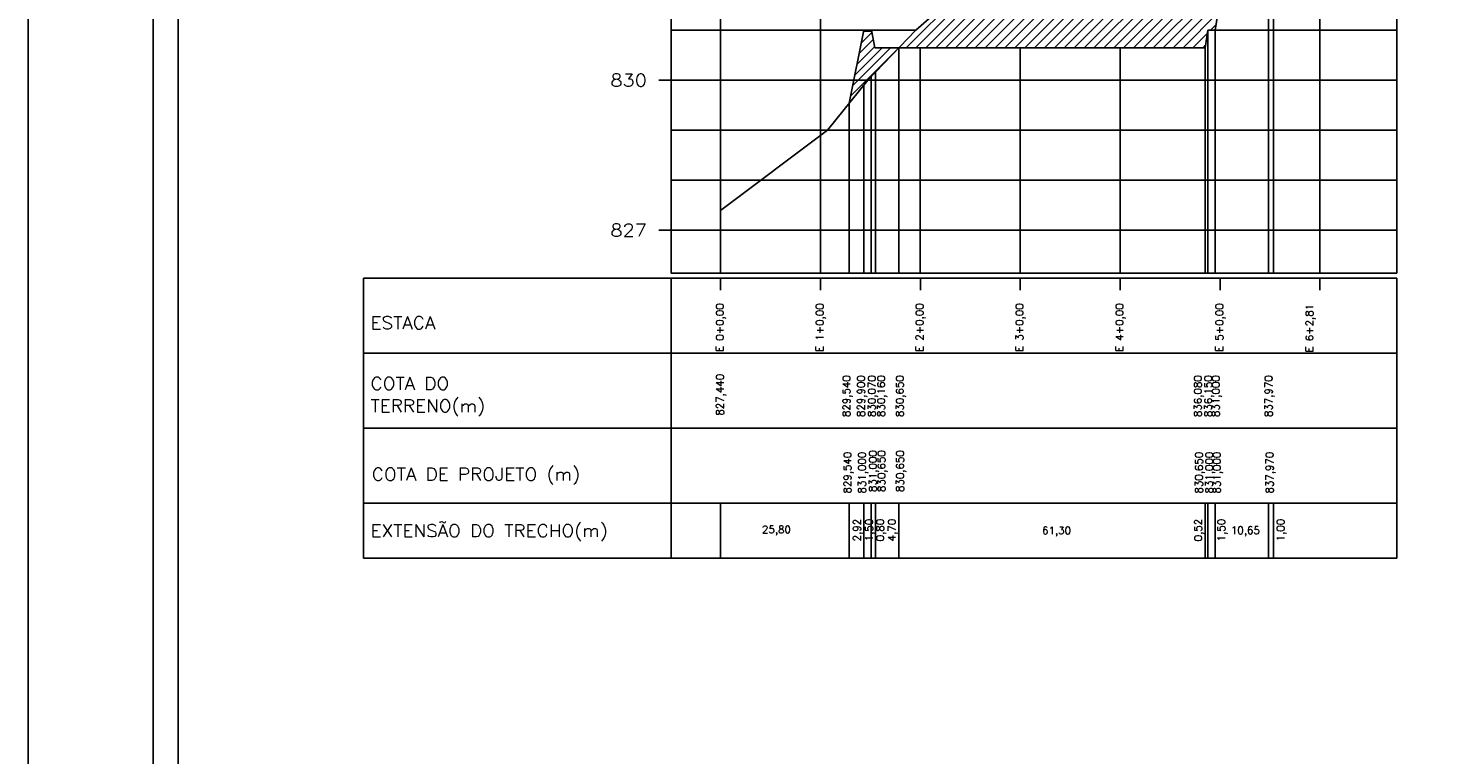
# Model space of a CAD drawing. Extents: x -1825 to 98, y 5678 to 6985.
# Tile 48 of 86: x -743 to -461, y 5981 to 6127. Entities that reach past the tile are written whole.
import ezdxf
from ezdxf.enums import TextEntityAlignment as Align

# ---------------------------------------------------------------- set-up
doc = ezdxf.new("R2010")
doc.units = 0
doc.header["$MEASUREMENT"] = 0
doc.linetypes.add('CONTINUO', pattern=[0])
for name, color, linetype in [('-ATERRO', 72, 'CONTINUOUS'), ('-CORTE', 51, 'CONTINUOUS'), ('BASE', 6, 'CONTINUOUS'), ('PADRÃO', 7, 'CONTINUOUS'), ('PG-CORTE', 4, 'CONTINUOUS'), ('PG-HETCH', 9, 'CONTINUOUS'), ('PG-LINE', 7, 'CONTINUOUS'), ('PG-MALHA', 7, 'CONTINUOUS'), ('PG-TXT-100', 3, 'CONTINUOUS'), ('PG-TXT-80', 2, 'CONTINUOUS')]:
    doc.layers.add(name, color=color, linetype=linetype)
doc.styles.add('ROMANS', font='romans.shx', dxfattribs={"height": 1.5})

msp = doc.modelspace()

# ---------------------------------------------------------------- hatches: boundary and pattern name
at = {"layer": '-ATERRO'}
h = msp.add_hatch(dxfattribs=at)
h.set_pattern_fill('_USER', color=256, scale=1.2, angle=45, style=0, pattern_type=0)
h.set_pattern_definition([(45, (0, 0), (-0.84852814, 0.84852814), [])])
h.paths.add_polyline_path([(-568.9, 6122.61), (-573.7, 6122.61), (-574.36, 6125.91), (-575.94, 6125.91), (-577.9, 6116.11), (-575.14, 6116.11)])
h.paths.add_polyline_path([(-575.14, 6116.11), (-577.9, 6116.11), (-578.82, 6111.52)])
at = {"layer": '-CORTE'}
h = msp.add_hatch(dxfattribs=at)
h.set_pattern_fill('_USER', color=256, scale=1.4, angle=45, style=0, pattern_type=0)
h.set_pattern_definition([(45, (0, 0), (-0.9899495, 0.9899495), [])])
h.paths.add_polyline_path([(-496.4, 6186.11), (-500.01, 6186.11), (-502.01, 6184.11), (-508.24, 6176.11), (-522.43, 6166.11), (-537.83, 6156.11), (-545.58, 6146.11), (-554.14, 6136.11), (-565.53, 6126.11), (-568.9, 6122.61), (-508.07, 6122.61), (-507.51, 6123.17), (-507.07, 6126.11), (-506.55, 6126.11), (-505.39, 6127.27)])
h.paths.add_polyline_path([(-504.1, 6158.86), (-502.98, 6158.86), (-502.98, 6161.14), (-504.1, 6161.14)], flags=24)
h.paths.add_polyline_path([(-503.41, 6166.17), (-499.69, 6166.17), (-499.69, 6168.45), (-503.41, 6168.45)], flags=24)

# ---------------------------------------------------------------- linework, layer by layer
at = {"layer": 'BASE', "color": 11, "linetype": 'CONTINUOUS'}
msp.add_line((-575.94, 6125.91), (-574.36, 6125.91), dxfattribs=at)
at = {"layer": 'PADRÃO', "color": 2}
msp.add_lwpolyline([(-743.17, 6272.22), (-743.17, 5678.22), (97.83, 5678.22), (97.83, 6272.22), (-743.17, 6272.22)], dxfattribs=at)
at = {"layer": 'PADRÃO', "color": 1}
msp.add_lwpolyline([(-718.17, 5688.22), (87.83, 5688.22), (87.83, 6262.22), (-718.17, 6262.22)], close=True, dxfattribs=at)
at = {"layer": 'PADRÃO', "color": 2}
msp.add_lwpolyline([(-713.17, 5693.22), (-92.17, 5693.22), (-92.17, 6257.22), (-713.17, 6257.22)], close=True, dxfattribs=at)
at = {"layer": 'PG-CORTE', "linetype": 'CONTINUOUS'}
for p, q in [((-494.92, 6195.79), (-505.57, 6126.11)), ((-575.9, 6126.11), (-578.82, 6111.52)), ((-575.9, 6126.11), (-574.4, 6126.11)), ((-574.4, 6126.11), (-573.7, 6122.61)), ((-507.07, 6126.11), (-507.6, 6122.61))]:
    msp.add_line(p, q, dxfattribs=at)
at = {"layer": 'PG-CORTE', "color": 11, "linetype": 'CONTINUOUS'}
msp.add_line((-575.9, 6126.11), (-574.4, 6126.11), dxfattribs=at)
at = {"layer": 'PG-CORTE', "linetype": 'CONTINUOUS'}
for points in [[(-507.07, 6126.11), (-505.11, 6126.11)], [(-573.7, 6122.61), (-507.6, 6122.61)]]:
    msp.add_lwpolyline(points, dxfattribs=at)
at = {"layer": 'PG-HETCH'}
for p, q in [((-506.55, 6126.11), (-505.39, 6127.27)), ((-508.07, 6122.61), (-507.51, 6123.17))]:
    msp.add_line(p, q, dxfattribs=at)
at = {"layer": 'PG-LINE', "color": 3, "linetype": 'CONTINUOUS'}
for p, q in [((-493.92, 6197.23), (-493.92, 6077.51)), ((-494.92, 6195.79), (-494.92, 6077.51)), ((-505.57, 6126.11), (-505.57, 6077.51)), ((-574.43, 6116.85), (-574.43, 6077.51)), ((-575.9, 6115.16), (-575.9, 6077.51)), ((-578.82, 6111.52), (-578.82, 6077.51)), ((-604.62, 6090.51), (-604.62, 6077.51)), ((-604.62, 6031.51), (-604.62, 6020.5)), ((-578.82, 6031.51), (-578.82, 6020.5)), ((-575.9, 6031.51), (-575.9, 6020.5)), ((-574.43, 6031.51), (-574.43, 6020.5)), ((-505.57, 6031.51), (-505.57, 6020.5)), ((-494.92, 6031.51), (-494.92, 6020.5)), ((-493.92, 6031.51), (-493.92, 6020.5))]:
    msp.add_line(p, q, dxfattribs=at)
at = {"layer": 'PG-LINE', "color": 3}
for p, q in [((-507.07, 6126.11), (-507.07, 6077.51)), ((-568.9, 6122.61), (-568.9, 6077.51)), ((-507.6, 6122.61), (-507.6, 6077.51)), ((-573.6, 6117.71), (-573.6, 6077.51)), ((-573.6, 6031.51), (-573.6, 6020.5)), ((-568.9, 6031.51), (-568.9, 6020.5)), ((-507.6, 6031.51), (-507.6, 6020.5)), ((-507.07, 6031.51), (-507.07, 6020.5))]:
    msp.add_line(p, q, dxfattribs=at)
at = {"layer": 'PG-LINE', "color": 6, "linetype": 'CONTINUOUS', "flags": 128}
msp.add_lwpolyline([(-604.62, 6090.05), (-583.16, 6106.11), (-575.14, 6116.11), (-565.53, 6126.11), (-554.14, 6136.11), (-545.58, 6146.11), (-537.83, 6156.11), (-522.43, 6166.11), (-508.24, 6176.11), (-500.45, 6186.11), (-494.73, 6196.11), (-487.47, 6206.11)], dxfattribs=at)
at = {"layer": 'PG-MALHA', "linetype": 'CONTINUO'}
for p, q in [((-604.62, 6236.11), (-604.62, 6077.61)), ((-584.62, 6236.11), (-584.62, 6077.51)), ((-484.62, 6236.11), (-484.62, 6077.51)), ((-564.62, 6122.61), (-564.62, 6077.51)), ((-544.62, 6122.61), (-544.62, 6077.51)), ((-524.62, 6122.61), (-524.62, 6077.51))]:
    msp.add_line(p, q, dxfattribs=at)
at = {"layer": 'PG-MALHA', "color": 4, "linetype": 'CONTINUO'}
for p, q in [((-469.26, 6077.51), (-469.26, 6236.11)), ((-676.05, 6076.51), (-676.05, 6020.5)), ((-469.26, 6020.5), (-469.26, 6076.51)), ((-676.05, 6020.5), (-469.26, 6020.5))]:
    msp.add_line(p, q, dxfattribs=at)
for points in [[(-614.49, 6236.11), (-614.49, 6077.51)], [(-614.49, 6077.51), (-469.26, 6077.51)], [(-676.05, 6076.51), (-469.26, 6076.51)], [(-614.49, 6076.51), (-614.49, 6020.5)], [(-676.05, 6061.51), (-469.26, 6061.51)], [(-676.05, 6046.51), (-469.26, 6046.51)], [(-676.05, 6031.51), (-469.26, 6031.51)]]:
    msp.add_lwpolyline(points, dxfattribs=at)
at = {"layer": 'PG-MALHA', "linetype": 'CONTINUO'}
for points in [[(-614.49, 6126.11), (-575.9, 6126.11)], [(-574.4, 6126.11), (-565.53, 6126.11)], [(-505.57, 6126.11), (-469.26, 6126.11)], [(-614.49, 6116.11), (-577.9, 6116.11)], [(-614.49, 6116.11), (-505.11, 6116.11)], [(-614.49, 6116.11), (-505.11, 6116.11)], [(-575.14, 6116.11), (-469.26, 6116.11)], [(-614.49, 6106.11), (-469.26, 6106.11)], [(-614.49, 6096.11), (-469.26, 6096.11)], [(-614.49, 6086.11), (-469.26, 6086.11)], [(-604.59, 6074.09), (-604.59, 6076.51)], [(-584.62, 6074.09), (-584.62, 6076.51)], [(-564.59, 6074.09), (-564.59, 6076.51)], [(-544.61, 6074.09), (-544.61, 6076.51)], [(-524.59, 6074.09), (-524.59, 6076.51)], [(-504.59, 6074.09), (-504.59, 6076.51)], [(-484.62, 6074.09), (-484.62, 6076.51)]]:
    msp.add_lwpolyline(points, dxfattribs=at)
at = {"layer": 'PG-MALHA', "color": 5, "linetype": 'CONTINUO'}
for points in [[(-616.96, 6116.11), (-614.49, 6116.11)], [(-616.96, 6086.11), (-614.49, 6086.11)]]:
    msp.add_lwpolyline(points, dxfattribs=at)

# ---------------------------------------------------------------- texts
at = {"layer": 'PG-TXT-100', "style": 'ROMANS', "width": 1.080702}
for s, p, p2 in [('830', (-626.66, 6114.86), (-619.33, 6114.86)), ('827', (-626.66, 6084.86), (-619.33, 6084.86))]:
    msp.add_text(s, height=2.5, dxfattribs=at).set_placement(p, p2, align=Align.FIT)
for s, p in [('ESTACA', (-674.65, 6066.33)), ('COTA DO', (-674.65, 6054.18)), ('TERRENO(m)', (-674.65, 6049.71)), ('COTA DE PROJETO (m)', (-674.4, 6036.03)), ('EXTENSÃO DO TRECHO(m)', (-674.65, 6024.73))]:
    msp.add_text(s, height=2.5, dxfattribs=at).set_placement(p)
at = {"layer": 'PG-TXT-80', "linetype": 'CONTINUOUS', "style": 'ROMANS'}
for s, p in [('E 0+0,00', (-604, 6061.76)), ('E 1+0,00', (-584, 6061.76)), ('E 2+0,00', (-564, 6061.76)), ('E 3+0,00', (-544.02, 6061.76)), ('E 4+0,00', (-524, 6061.76)), ('E 5+0,00', (-504, 6061.76))]:
    msp.add_text(s, height=1.5, rotation=90, dxfattribs=at).set_placement(p)
at = {"layer": 'PG-TXT-80', "style": 'ROMANS'}
for s, p in [('E 6+2,81', (-485.97, 6061.65)), ('827,440', (-603.96, 6049.01)), ('829,540', (-578.65, 6048.73)), ('829,900', (-575.73, 6048.73)), ('830,070', (-573.57, 6048.73)), ('830,160', (-571.69, 6048.73)), ('830,650', (-567.96, 6048.73)), ('836,080', (-508.3, 6048.73)), ('836,150', (-506.23, 6048.73)), ('831,000', (-504.73, 6048.73)), ('831,000', (-504.73, 6048.73)), ('837,970', (-494.15, 6048.73)), ('829,540', (-578.45, 6033.42)), ('831,000', (-575.53, 6033.42)), ('831,000', (-573.38, 6033.73)), ('830,650', (-571.63, 6033.73)), ('830,650', (-567.92, 6033.73)), ('830,650', (-508.09, 6033.42)), ('831,000', (-506.03, 6033.42)), ('831,000', (-504.53, 6033.42)), ('837,970', (-493.95, 6033.42)), ('2,92', (-576.54, 6023.86)), ('1,50', (-574.12, 6023.86)), ('0,80', (-571.88, 6023.86)), ('4,70', (-569.55, 6023.86)), ('0,52', (-508.25, 6023.86)), ('1,50', (-503.61, 6023.86)), ('1,00', (-491.74, 6023.86))]:
    msp.add_text(s, height=1.5, rotation=90, dxfattribs=at).set_placement(p)
for s, p in [('25,80', (-596.3, 6025.47)), ('61,30', (-540.24, 6025.28)), ('10,65', (-502.44, 6025.31))]:
    msp.add_text(s, height=1.5, dxfattribs=at).set_placement(p)

doc.saveas('drawing.dxf')
